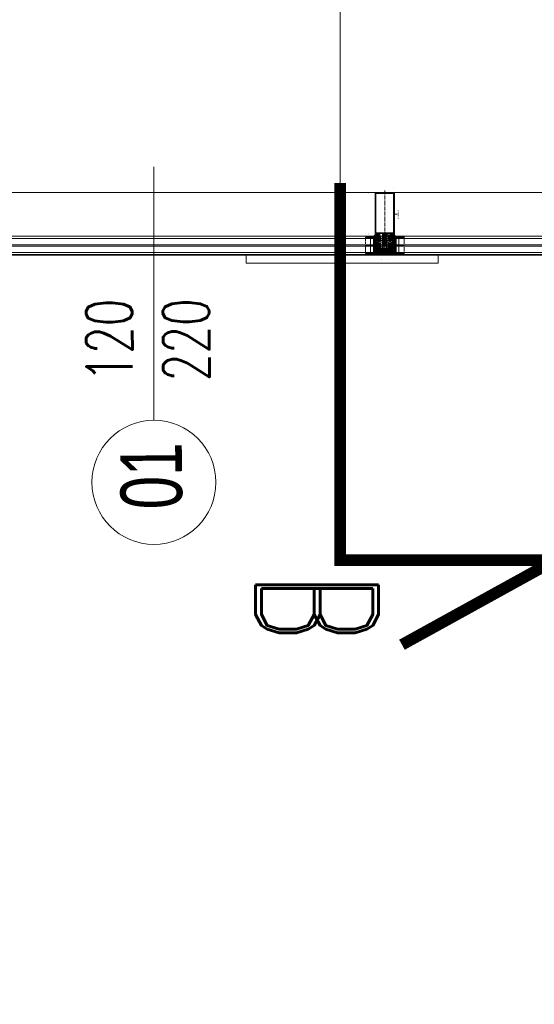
# Model space of a CAD drawing. Header units: inches. Extents: x 0 to 111471, y -105323 to 11070.
# Tile 178 of 256: x 44636 to 44770, y -28066 to -27809. Entities that reach past the tile are written whole.
import ezdxf
from ezdxf.enums import TextEntityAlignment as Align

# ---------------------------------------------------------------- set-up
doc = ezdxf.new("R2010")
doc.units = ezdxf.units.IN
doc.header["$MEASUREMENT"] = 0
for name, pattern in [('DIVIDE', [5.3, 2, -1, 0.15, -1, 0.15, -1]), ('gen3', [6.25, 4.75, -1.5]), ('GEN7', [13.75, 9.75, -1.5, 1, -1.5])]:
    doc.linetypes.add(name, pattern=pattern)
for name, color, linetype, lineweight in [('888 drzwi i okna', 4, 'Continuous', 0), ('888 opisy', 3, 'Continuous', 0), ('888 projektowane elementy', 6, 'Continuous', 13), ('888 sciany istniejące', 2, 'Continuous', 35), ('888 widok', 8, 'Continuous', 0), ('888 wymiary', 1, 'Continuous', 0), ('888 zieleń', 3, 'Continuous', 9), ('MB-inne', 8, 'Continuous', 9), ('MB-kreskowanie', 8, 'Continuous', 5), ('MB-opisy', 120, 'Continuous', 9), ('MB-osie', 4, 'GEN7', 5), ('MB-profile', 7, 'Continuous', 9), ('MB-szyby', 4, 'Continuous', 9), ('MB-urwania', 1, 'DIVIDE', 5), ('MB-uszczelki_tworzywa', 8, 'Continuous', 9), ('MB-wymiary', 145, 'Continuous', 9), ('Wymiary', 85, 'Continuous', 18)]:
    doc.layers.add(name, color=color, linetype=linetype, lineweight=lineweight)
doc.styles.add('ARIALCE', font='arial.ttf', dxfattribs={"width": 0.8})
doc.styles.get("Standard").update_dxf_attribs({"font": 'arial.ttf'})
doc.styles.add('TS 100_opisy', font='romans.shx', dxfattribs={"width": 0.7, "height": 16})
doc.styles.add('TS 100_opisy bold', font='romand.shx', dxfattribs={"width": 0.7, "height": 16})
doc.styles.add('TS 100_wymiary', font='romans.shx', dxfattribs={"width": 0.7, "height": 16})
doc.dimstyles.new('Dim Style 100', dxfattribs={"dimtxt": 16, "dimasz": 12, "dimexe": 12, "dimexo": 2, "dimgap": 10, "dimtad": 1, "dimdec": 0, "dimzin": 9, "dimtxsty": 'TS 100_wymiary', "dimblk": 'ARCHTICK', "dimcen": 2.5, "dimdle": 12, "dimclrd": 256, "dimclrt": 2, "dimadec": 0, "dimazin": 2, "dimtfac": 1, "dimtdec": 0, "dimtix": 1, "dimtmove": 2, "dimatfit": 3, "dimfxl": 0, "dimlwd": -1, "dimarcsym": 0})
doc.dimstyles.new('MB_KDA_2.5', dxfattribs={"dimtxt": 2.5, "dimasz": 2.5, "dimexe": 1, "dimexo": 1, "dimgap": 1, "dimtad": 1, "dimdec": 1, "dimdsep": 46, "dimtxsty": 'Standard', "dimcen": 0, "dimclrd": 256, "dimclre": 256, "dimclrt": 2, "dimadec": 0, "dimazin": 2, "dimtp": 0.1, "dimtm": 0.1, "dimtfac": 0.71, "dimtdec": 1, "dimtmove": 0, "dimatfit": 3, "dimfxl": 0, "dimtzin": 0, "dimlwd": -1, "dimlwe": -1, "dimarcsym": 0})
pattern_1 = [(315, (-204.003, -193.6241), (1.3470384, -3e-16), [0.9525, -0.9525])]
pattern_2 = [(0.033944, (-4153.1781, -852.2568), (0.23784281, 0.47639099), [0, -0.47625])]
pattern_3 = [(45, (-204.003, 93.6241), (1.3470384, -2e-16), [0.9525, -0.9525])]

# ---------------------------------------------------------------- blocks, each defined once
blk = doc.blocks.new('K430492X')
at = {"layer": 'MB-kreskowanie'}
h = blk.add_hatch(color=0, dxfattribs=at)
h.paths.add_polyline_path([(-109.2, 25), (-109.5, 24.7), (-109.5, 22.5), (-109, 22), (-108.5, 22), (-108.5, 23.5), (-106.5, 23.5), (-106.5, 19.7), (-106.3, 19.5), (-106.5, 19.2), (-106.5, 15.5), (-108.5, 15.5), (-108.5, 17), (-109, 17), (-109.5, 16.5), (-109.5, 13), (-108.5, 13), (-108.5, 14), (-106.5, 14), (-106.5, 6.5), (-107, 6), (-124.2, 6), (-124.5, 5.7), (-124.5, 4), (-124, 3.5), (-123, 3.5), (-123, 4.5), (-121, 4.5), (-120.5, 4), (-120.5, 2.7), (-118.9, 0), (-120.5, -2.8), (-120.5, -4), (-121, -4.5), (-123, -4.5), (-123, -3.5), (-124, -3.5), (-124.5, -4), (-124.5, -5.7), (-124.2, -6), (-107, -6), (-106.5, -6.5), (-106.5, -14), (-108.5, -14), (-108.5, -13), (-109.5, -13), (-109.5, -16.5), (-109, -17), (-108.5, -17), (-108.5, -15.5), (-106.5, -15.5), (-106.5, -19.2), (-106.3, -19.5), (-106.5, -19.7), (-106.5, -23.5), (-108.5, -23.5), (-108.5, -22), (-109, -22), (-109.5, -22.5), (-109.5, -24.7), (-109.2, -25), (-0.5, -25, 0.413925), (0, -24.5), (0, 24.5, 0.413925), (-0.5, 25)])
h.paths.add_polyline_path([(-3, 22.9), (-2.5, 22.4), (-2.5, -22.4), (-3, -22.9), (-104, -22.9), (-104.5, -22.4), (-104.5, 22.4), (-104, 22.9)], flags=16)
h.paths.add_polyline_path([(-106.4, 3.6), (-105.5, 0), (-106.4, -3.6), (-106.9, -4), (-116.9, -4), (-117.3, -3.2), (-115.9, -0.8), (-115.9, 0.8), (-117.3, 3.2), (-116.9, 4), (-106.9, 4)], flags=16)
at = {"layer": 'MB-profile'}
blk.add_lwpolyline([(-0.5, -25), (-109.2, -25), (-109.5, -24.7), (-109.5, -22.5), (-109, -22), (-108.5, -22), (-108.5, -23.5), (-106.5, -23.5), (-106.5, -19.7), (-106.3, -19.5), (-106.5, -19.2), (-106.5, -15.5), (-108.5, -15.5), (-108.5, -17), (-109, -17), (-109.5, -16.5), (-109.5, -13), (-108.5, -13), (-108.5, -14), (-106.5, -14), (-106.5, -6.5), (-107, -6), (-124.2, -6), (-124.5, -5.7), (-124.5, -4), (-124, -3.5), (-123, -3.5), (-123, -4.5), (-121, -4.5), (-120.5, -4), (-120.5, -2.8), (-118.9, 0), (-120.5, 2.7), (-120.5, 4), (-121, 4.5), (-123, 4.5), (-123, 3.5), (-124, 3.5), (-124.5, 4), (-124.5, 5.7), (-124.2, 6), (-107, 6), (-106.5, 6.5), (-106.5, 14), (-108.5, 14), (-108.5, 13), (-109.5, 13), (-109.5, 16.5), (-109, 17), (-108.5, 17), (-108.5, 15.5), (-106.5, 15.5), (-106.5, 19.2), (-106.3, 19.5), (-106.5, 19.7), (-106.5, 23.5), (-108.5, 23.5), (-108.5, 22), (-109, 22), (-109.5, 22.5), (-109.5, 24.7), (-109.2, 25), (-0.5, 25, -0.414502), (0, 24.5), (0, -24.5, -0.414502)], format="xyb", close=True, dxfattribs=at)
for points in [[(-106.4, -3.6), (-106.9, -4), (-116.9, -4), (-117.3, -3.2), (-115.9, -0.8), (-115.9, 0.8), (-117.3, 3.2), (-116.9, 4), (-106.9, 4), (-106.4, 3.6), (-105.5, 0)], [(-3, -22.9), (-104, -22.9), (-104.5, -22.4), (-104.5, 22.4), (-104, 22.9), (-3, 22.9), (-2.5, 22.4), (-2.5, -22.4)]]:
    blk.add_lwpolyline(points, close=True, dxfattribs=at)
blk = doc.blocks.new('*D597')
at = {"layer": 'Defpoints', "color": 0, "ltscale": 0.01}
for p in [(52, -74.7), (161.5, -74.5), (52, -92)]:
    blk.add_point(p, dxfattribs=at)
at = {"layer": 'MB-wymiary'}
for p, q in [((52, -75.7), (52, -93)), ((161.5, -75.5), (161.5, -93)), ((159, -92), (54.5, -92))]:
    blk.add_line(p, q, dxfattribs=at)
at = {"layer": 'MB-wymiary', "ltscale": 0.01}
for points in [[(54.5, -91.6), (54.5, -92.4), (52, -92)], [(159, -92.4), (159, -91.6), (161.5, -92)]]:
    blk.add_solid(points, dxfattribs=at)
at = {"layer": 'MB-wymiary', "color": 2, "ltscale": 0.01, "insert": (106.8, -89.7), "char_height": 2.5, "attachment_point": 5}
blk.add_mtext('110', dxfattribs=at)
blk = doc.blocks.new('*D598')
at = {"layer": 'Defpoints', "color": 0, "ltscale": 0.01}
for p in [(147.1, -25), (173.9, -25), (147.1, -75)]:
    blk.add_point(p, dxfattribs=at)
at = {"layer": 'MB-wymiary'}
for p, q in [((148.1, -25), (174.9, -25)), ((173.9, -72.5), (173.9, -27.5)), ((148.1, -75), (174.9, -75))]:
    blk.add_line(p, q, dxfattribs=at)
at = {"layer": 'MB-wymiary', "ltscale": 0.01}
for points in [[(174.3, -27.5), (173.5, -27.5), (173.9, -25)], [(173.5, -72.5), (174.3, -72.5), (173.9, -75)]]:
    blk.add_solid(points, dxfattribs=at)
at = {"layer": 'MB-wymiary', "color": 2, "ltscale": 0.01, "insert": (171.7, -50), "char_height": 2.5, "attachment_point": 5, "rotation": 90}
blk.add_mtext('50', dxfattribs=at)
blk = doc.blocks.new('120900')
at = {"layer": 'MB-kreskowanie'}
h = blk.add_hatch(dxfattribs=at)
h.set_pattern_fill('DOTS', color=256, scale=0.3, angle=90.0339, style=0)
h.set_pattern_definition([(90.033944, (778.75693, -4206.1781), (-0.47639099, 0.23784281), [0, -0.47625])])
h.paths.add_polyline_path([(-6.2, 1.7, -0.244698), (-6, 1.8), (-5.6, 1.8, -0.117863), (-5.4, 1.8, 0.255673), (-2.6, 1.8, -0.117863), (-2.4, 1.8), (-2, 1.8, -0.244698), (-1.8, 1.7), (-1, 0.6, -0.520567), (-1.1, 0.3), (-1.5, 0.2), (-1.5, -1), (-2.5, -1), (-2.5, 0.7, 0.496188), (-2.8, 0.9, -0.136548), (-5.2, 0.9, 0.502247), (-5.5, 0.7), (-5.5, -1), (-6.5, -1), (-6.5, 0.2), (-6.9, 0.3, -0.520567), (-7, 0.6)])
h.paths.add_polyline_path([(-9.5, -1.3, -0.414214), (-9.2, -1), (-7.3, -1, -0.267949), (-7.1, -1.2, 0.767327), (-6.5, -1), (-5.5, -1), (-5.5, -1.3, 0.414214), (-5.3, -1.5), (-2.7, -1.5, 0.414214), (-2.5, -1.3), (-2.5, -1), (-1.5, -1, 0.767327), (-0.9, -1.2, -0.267949), (-0.7, -1), (1.2, -1, -0.414214), (1.5, -1.3, 0.218991), (4.8, -4.2, -0.885567), (4.5, -5, -0.160479), (1, -3.3, 0.21435), (0.2, -3), (-1.4, -3, 0.674934), (-1.6, -3.5, 0.163474), (0.2, -4.4, -1), (0.2, -5, -0.19206), (-3.5, -3.2, 0.293178), (-4, -3, 0.293178), (-4.5, -3.2, -0.19206), (-8.2, -5, -1), (-8.2, -4.4, 0.163474), (-6.4, -3.5, 0.674934), (-6.6, -3), (-8.2, -3, 0.214349), (-9, -3.3, -0.160479), (-12.5, -5, -0.885567), (-12.8, -4.2, 0.226961)])
at = {"layer": 'MB-uszczelki_tworzywa'}
for points in [[(1.5, -1.3, 0.218991), (4.8, -4.2, -0.885567), (4.5, -5, -0.160479), (1, -3.3, 0.21435), (0.2, -3), (-1.4, -3, 0.677436), (-1.6, -3.5, 0.163474), (0.2, -4.4, -1), (0.2, -5, -0.19206), (-3.5, -3.2, 0.293178), (-4, -3, 0.293178), (-4.5, -3.2, -0.19206), (-8.2, -5, -1), (-8.2, -4.4, 0.163474), (-6.4, -3.5, 0.677436), (-6.6, -3), (-8.2, -3, 0.21435), (-9, -3.3, -0.160479), (-12.5, -5, -0.885567), (-12.8, -4.2, 0.226961), (-9.5, -1.3, -0.414214), (-9.2, -1), (-7.3, -1, -0.267949), (-7.1, -1.2, 0.767327), (-6.5, -1), (-6.5, 0.2), (-6.9, 0.3, -0.520567), (-7, 0.6), (-6.2, 1.7, -0.244698), (-6, 1.8), (-5.6, 1.8, -0.117863), (-5.4, 1.8, 0.255673), (-2.6, 1.8, -0.117863), (-2.4, 1.8), (-2, 1.8, -0.244698), (-1.8, 1.7), (-1, 0.6, -0.520567), (-1.1, 0.3), (-1.5, 0.2), (-1.5, -1, 0.767327), (-0.9, -1.2, -0.267949), (-0.7, -1), (1.2, -1, -0.414214)], [(-2.5, -1.3), (-2.5, 0.7, 0.490314), (-2.7, 0.9, -0.137178), (-5.2, 0.9, 0.490314), (-5.5, 0.7), (-5.5, -1.3, 0.414214), (-5.3, -1.5), (-2.7, -1.5, 0.414214)]]:
    blk.add_lwpolyline(points, format="xyb", close=True, dxfattribs=at)
blk = doc.blocks.new('*D599')
at = {"layer": 'Defpoints', "color": 0, "ltscale": 0.01}
for p in [(2.1, -40), (-13.3, -60), (2, -60)]:
    blk.add_point(p, dxfattribs=at)
at = {"layer": 'MB-wymiary'}
for p, q in [((1.1, -40), (-14.3, -40)), ((-13.3, -42.5), (-13.3, -57.5)), ((1, -60), (-14.3, -60))]:
    blk.add_line(p, q, dxfattribs=at)
at = {"layer": 'MB-wymiary', "ltscale": 0.01}
for points in [[(-12.9, -42.5), (-13.8, -42.5), (-13.3, -40)], [(-13.8, -57.5), (-12.9, -57.5), (-13.3, -60)]]:
    blk.add_solid(points, dxfattribs=at)
at = {"layer": 'MB-wymiary', "color": 2, "ltscale": 0.01, "insert": (-15.6, -50), "char_height": 2.5, "attachment_point": 5, "rotation": 90}
blk.add_mtext('20', dxfattribs=at)
blk = doc.blocks.new('_ArchTick')
at = {"layer": 'Wymiary', "color": 0, "const_width": 0.15}
blk.add_lwpolyline([(-0.5, -0.5), (0.5, 0.5)], dxfattribs=at)
blk = doc.blocks.new('*D704')
at = {"layer": '888 wymiary', "color": 0, "lineweight": -2, "ltscale": 0.01}
for p, q in [((44610.71, -28131.52), (44610.71, -28163.52)), ((44730.71, -28131.52), (44730.71, -28163.52))]:
    blk.add_line(p, q, dxfattribs=at)
at = {"layer": '888 wymiary', "ltscale": 0.01}
blk.add_line((44598.71, -28151.52), (44742.71, -28151.52), dxfattribs=at)
at = {"layer": 'Defpoints', "color": 0}
for p in [(44610.71, -27864.86), (44730.71, -27864.86), (44730.71, -28151.52)]:
    blk.add_point(p, dxfattribs=at)
at = {"layer": '888 wymiary', "linetype": 'ByBlock', "xscale": 12, "yscale": 12, "zscale": 12, "rotation": 180}
blk.add_blockref('_ArchTick', (44610.71, -28151.52), dxfattribs=at)
at = {"layer": '888 wymiary', "linetype": 'ByBlock', "xscale": 12, "yscale": 12, "zscale": 12}
blk.add_blockref('_ArchTick', (44730.71, -28151.52), dxfattribs=at)
at = {"layer": '888 wymiary', "color": 2, "ltscale": 0.01, "insert": (44670.71, -28133.52), "char_height": 16, "attachment_point": 5, "style": 'TS 100_wymiary'}
blk.add_mtext('120', dxfattribs=at)
blk = doc.blocks.new('*D705')
at = {"layer": '888 wymiary', "color": 0, "lineweight": -2, "ltscale": 0.01}
for p, q in [((44730.71, -28131.52), (44730.71, -28163.52)), ((44850.71, -28131.52), (44850.71, -28163.52))]:
    blk.add_line(p, q, dxfattribs=at)
at = {"layer": '888 wymiary', "ltscale": 0.01}
blk.add_line((44718.71, -28151.52), (44862.71, -28151.52), dxfattribs=at)
at = {"layer": 'Defpoints', "color": 0}
for p in [(44730.71, -27864.86), (44850.71, -27864.86), (44850.71, -28151.52)]:
    blk.add_point(p, dxfattribs=at)
at = {"layer": '888 wymiary', "linetype": 'ByBlock', "xscale": 12, "yscale": 12, "zscale": 12, "rotation": 180}
blk.add_blockref('_ArchTick', (44730.71, -28151.52), dxfattribs=at)
at = {"layer": '888 wymiary', "linetype": 'ByBlock', "xscale": 12, "yscale": 12, "zscale": 12}
blk.add_blockref('_ArchTick', (44850.71, -28151.52), dxfattribs=at)
at = {"layer": '888 wymiary', "color": 2, "ltscale": 0.01, "insert": (44790.71, -28133.52), "char_height": 16, "attachment_point": 5, "style": 'TS 100_wymiary'}
blk.add_mtext('120', dxfattribs=at)
blk = doc.blocks.new('*D708')
at = {"layer": '888 wymiary', "color": 0, "lineweight": -2, "ltscale": 0.01}
for p, q in [((43418.64, -28259.85), (43418.64, -28291.85)), ((45099.62, -28259.85), (45099.62, -28291.85))]:
    blk.add_line(p, q, dxfattribs=at)
at = {"layer": '888 wymiary', "ltscale": 0.01}
blk.add_line((43406.64, -28279.85), (45111.62, -28279.85), dxfattribs=at)
at = {"layer": 'Defpoints', "color": 0}
for p in [(43418.64, -27872.28), (45099.62, -27871.92), (45099.62, -28279.85)]:
    blk.add_point(p, dxfattribs=at)
at = {"layer": '888 wymiary', "linetype": 'ByBlock', "xscale": 12, "yscale": 12, "zscale": 12, "rotation": 180}
blk.add_blockref('_ArchTick', (43418.64, -28279.85), dxfattribs=at)
at = {"layer": '888 wymiary', "linetype": 'ByBlock', "xscale": 12, "yscale": 12, "zscale": 12}
blk.add_blockref('_ArchTick', (45099.62, -28279.85), dxfattribs=at)
at = {"layer": '888 wymiary', "color": 2, "ltscale": 0.01, "insert": (44259.13, -28261.85), "char_height": 16, "attachment_point": 5, "style": 'TS 100_wymiary'}
blk.add_mtext('1681', dxfattribs=at)
blk = doc.blocks.new('*D807')
at = {"layer": '888 wymiary', "color": 0, "lineweight": -2, "ltscale": 0.01}
for p, q in [((44744.62, -28220.23), (44744.62, -28252.23)), ((44784.62, -28220.23), (44784.62, -28252.23))]:
    blk.add_line(p, q, dxfattribs=at)
at = {"layer": '888 wymiary', "ltscale": 0.01}
blk.add_line((44796.62, -28240.23), (44732.62, -28240.23), dxfattribs=at)
at = {"layer": 'Defpoints', "color": 0}
for p in [(44784.62, -27870.57), (44744.62, -27871.92), (44744.62, -28240.23)]:
    blk.add_point(p, dxfattribs=at)
at = {"layer": '888 wymiary', "linetype": 'ByBlock', "xscale": 12, "yscale": 12, "zscale": 12, "rotation": 180}
blk.add_blockref('_ArchTick', (44744.62, -28240.23), dxfattribs=at)
at = {"layer": '888 wymiary', "linetype": 'ByBlock', "xscale": 12, "yscale": 12, "zscale": 12}
blk.add_blockref('_ArchTick', (44784.62, -28240.23), dxfattribs=at)
at = {"layer": '888 wymiary', "color": 2, "ltscale": 0.01, "insert": (44764.62, -28222.23), "char_height": 16, "attachment_point": 5, "style": 'TS 100_wymiary'}
blk.add_mtext('40', dxfattribs=at)
blk = doc.blocks.new('*D808')
at = {"layer": '888 wymiary', "color": 0, "lineweight": -2, "ltscale": 0.01}
for p, q in [((44694.62, -28220.23), (44694.62, -28252.23)), ((44744.62, -28220.23), (44744.62, -28252.23))]:
    blk.add_line(p, q, dxfattribs=at)
at = {"layer": '888 wymiary', "ltscale": 0.01}
blk.add_line((44756.62, -28240.23), (44682.62, -28240.23), dxfattribs=at)
at = {"layer": 'Defpoints', "color": 0}
for p in [(44694.62, -27871.92), (44744.62, -27871.92), (44694.62, -28240.23)]:
    blk.add_point(p, dxfattribs=at)
at = {"layer": '888 wymiary', "linetype": 'ByBlock', "xscale": 12, "yscale": 12, "zscale": 12, "rotation": 180}
blk.add_blockref('_ArchTick', (44694.62, -28240.23), dxfattribs=at)
at = {"layer": '888 wymiary', "linetype": 'ByBlock', "xscale": 12, "yscale": 12, "zscale": 12}
blk.add_blockref('_ArchTick', (44744.62, -28240.23), dxfattribs=at)
at = {"layer": '888 wymiary', "color": 2, "ltscale": 0.01, "insert": (44719.62, -28222.23), "char_height": 16, "attachment_point": 5, "style": 'TS 100_wymiary'}
blk.add_mtext('50', dxfattribs=at)
blk = doc.blocks.new('*D809')
at = {"layer": '888 wymiary', "color": 0, "lineweight": -2, "ltscale": 0.01}
for p, q in [((44614.62, -28220.23), (44614.62, -28252.23)), ((44694.62, -28220.23), (44694.62, -28252.23))]:
    blk.add_line(p, q, dxfattribs=at)
at = {"layer": '888 wymiary', "ltscale": 0.01}
blk.add_line((44706.62, -28240.23), (44602.62, -28240.23), dxfattribs=at)
at = {"layer": 'Defpoints', "color": 0}
for p in [(44614.62, -27871.92), (44694.62, -27871.92), (44614.62, -28240.23)]:
    blk.add_point(p, dxfattribs=at)
at = {"layer": '888 wymiary', "linetype": 'ByBlock', "xscale": 12, "yscale": 12, "zscale": 12, "rotation": 180}
blk.add_blockref('_ArchTick', (44614.62, -28240.23), dxfattribs=at)
at = {"layer": '888 wymiary', "linetype": 'ByBlock', "xscale": 12, "yscale": 12, "zscale": 12}
blk.add_blockref('_ArchTick', (44694.62, -28240.23), dxfattribs=at)
at = {"layer": '888 wymiary', "color": 2, "ltscale": 0.01, "insert": (44654.62, -28222.23), "char_height": 16, "attachment_point": 5, "style": 'TS 100_wymiary'}
blk.add_mtext('80', dxfattribs=at)
blk = doc.blocks.new('G$C0AADE25E')
at = {"layer": 'MB-kreskowanie'}
h = blk.add_hatch(dxfattribs=at)
h.set_pattern_fill('DASH', color=256, scale=0.3, angle=315, style=0)
h.set_pattern_definition([(135, (-89.4117, -467.5632), (-3e-17, 1.3470384), [0.9525, -0.9525])])
h.paths.add_polyline_path([(22, -20.8), (6, -20.8), (6, -40), (22, -40)])
h = blk.add_hatch(dxfattribs=at)
h.set_pattern_fill('DASH', color=256, scale=0.3, angle=315, style=0)
h.set_pattern_definition(pattern_1)
h.paths.add_polyline_path([(26, -20.8), (26, -26.8), (42, -26.8), (42, -20.8)])
h = blk.add_hatch(dxfattribs=at)
h.set_pattern_fill('DOTS', color=256, scale=0.3, angle=0.0339, style=0)
h.set_pattern_definition(pattern_2)
h.paths.add_polyline_path([(54.7, -32.7, 0.244698), (54.8, -32.5), (54.8, -32.1, 0.117863), (54.8, -31.9, -0.255673), (54.8, -29.1, 0.117863), (54.8, -28.9), (54.8, -28.5, 0.244698), (54.7, -28.3), (53.6, -27.5, 0.520567), (53.3, -27.6), (53.2, -28), (52, -28), (52, -29), (53.7, -29, -0.496188), (53.9, -29.3, 0.136548), (53.9, -31.7, -0.502247), (53.7, -32), (52, -32), (52, -33), (53.2, -33), (53.3, -33.4, 0.520567), (53.6, -33.5)])
h.paths.add_polyline_path([(51.7, -36, 0.414214), (52, -35.7), (52, -33.8, 0.267949), (51.8, -33.6, -0.767327), (52, -33), (52, -32), (51.7, -32, -0.414214), (51.5, -31.8), (51.5, -29.2, -0.414214), (51.7, -29), (52, -29), (52, -28, -0.767327), (51.8, -27.4, 0.267949), (52, -27.2), (52, -25.3, 0.414214), (51.7, -25, -0.218991), (48.8, -21.7, 0.885567), (48, -22, 0.160479), (49.7, -25.5, -0.21435), (50, -26.3), (50, -27.9, -0.674934), (49.5, -28.1, -0.163474), (48.6, -26.3, 1), (48, -26.3, 0.19206), (49.8, -30, -0.293178), (50, -30.5, -0.293178), (49.8, -31, 0.19206), (48, -34.7, 1), (48.6, -34.7, -0.163474), (49.5, -32.9, -0.674934), (50, -33.1), (50, -34.7, -0.214349), (49.7, -35.5, 0.160479), (48, -39, 0.885567), (48.8, -39.3, -0.226961)])
h = blk.add_hatch(dxfattribs=at)
h.set_pattern_fill('HEX', color=256, scale=0.2, angle=135, style=0)
h.set_pattern_definition([(135, (-103.4117, 367.5632), (-0.7777128, -0.7777128), [0.635, -1.27]), (255, (-103.4117, 367.5632), (1.0623755, -0.2846626), [0.635, -1.27]), (195, (-103.8607, 368.0122), (0.2846626, -1.0623755), [0.635, -1.27])])
h.paths.add_polyline_path([(7, -60), (17, -60), (17, -40), (7, -40)])
h = blk.add_hatch(dxfattribs=at)
h.set_pattern_fill('_U', color=256, angle=315, style=0, double=1, pattern_type=0)
h.set_pattern_definition([(315, (-2146.2895, 2427.8375), (0.70710678, 0.70710678), []), (45, (-2146.2895, 2427.8375), (-0.70710678, 0.70710678), [])])
h.paths.add_polyline_path([(23.5, -52.6), (23.2, -52.3), (23.2, -47.7), (23.5, -47.4), (25, -47.4), (28.4, -47.4), (28.4, -46.8), (28.2, -46.4), (27.4, -45.9), (26.9, -46.7), (25, -46.7), (23.5, -46.7), (23.2, -46.1), (23.2, -45.7), (23.4, -45.4), (25, -45), (25, -44), (17, -44), (17, -46), (17.5, -46.5), (18.4, -46.5), (18.4, -45.5), (21.3, -45.5), (22.2, -46.5), (22.2, -49.1), (22.7, -50), (22.2, -50.9), (22.2, -53.5), (21.3, -54.5), (18.4, -54.5), (18.4, -53.5), (17.5, -53.5), (17, -54), (17, -56), (25, -56), (25, -55), (23.4, -54.6), (23.2, -54.3), (23.2, -53.8), (23.5, -53.3), (25, -53.3), (26.9, -53.3), (27.4, -54), (28.2, -53.6), (28.4, -53.2), (28.4, -52.5), (25, -52.6)])
h = blk.add_hatch(dxfattribs=at)
h.set_pattern_fill('_U', color=256, angle=315, style=0, double=1, pattern_type=0)
h.set_pattern_definition([(315, (-2134.2895, 2427.8375), (0.70710678, 0.70710678), []), (45, (-2134.2895, 2427.8375), (-0.70710678, 0.70710678), [])])
h.paths.add_polyline_path([(35.5, -52.6), (35.2, -52.3), (35.2, -47.7), (35.5, -47.4), (37, -47.4), (40.4, -47.4), (40.4, -46.8), (40.2, -46.4), (39.4, -45.9), (38.9, -46.7), (37, -46.7), (35.5, -46.7), (35.2, -46.1), (35.2, -45.7), (35.4, -45.4), (37, -45), (37, -44), (25, -44), (25, -46), (25.5, -46.5), (26.4, -46.5), (26.4, -45.5), (33.3, -45.5), (34.2, -46.5), (34.2, -49.1), (34.7, -50), (34.2, -50.9), (34.2, -53.5), (33.3, -54.5), (26.4, -54.5), (26.4, -53.5), (25.5, -53.5), (25, -54), (25, -56), (37, -56), (37, -55), (35.4, -54.6), (35.2, -54.3), (35.2, -53.8), (35.5, -53.3), (37, -53.3), (38.9, -53.3), (39.4, -54), (40.2, -53.6), (40.4, -53.2), (40.4, -52.5), (37, -52.6)])
h = blk.add_hatch(dxfattribs=at)
h.set_pattern_fill('DASH', color=256, scale=0.3, angle=315, style=0)
h.set_pattern_definition(pattern_1)
h.paths.add_polyline_path([(38.2, -40), (40, -40), (42, -40), (42, -26.8), (36.2, -26.8, -0.414214), (38.2, -28.8)])
h.paths.add_polyline_path([(26, -40), (29.8, -40), (29.8, -28.8, -0.414214), (31.8, -26.8), (26, -26.8)])
h = blk.add_hatch(dxfattribs=at)
h.set_pattern_fill('DASH', color=256, scale=0.3, angle=225, style=0)
h.set_pattern_definition([(225, (-89.4117, 367.5632), (-6e-16, -1.3470384), [0.9525, -0.9525])])
h.paths.add_polyline_path([(6, -60), (6, -79.2), (22, -79.2), (22, -60)])
h = blk.add_hatch(dxfattribs=at)
h.set_pattern_fill('DASH', color=256, scale=0.3, angle=225, style=0)
h.set_pattern_definition(pattern_3)
h.paths.add_polyline_path([(38.2, -71.2, -0.414214), (36.2, -73.2), (42, -73.2), (42, -60), (40, -60), (38.2, -60)])
h.paths.add_polyline_path([(26, -73.2), (31.8, -73.2, -0.414214), (29.8, -71.2), (29.8, -60), (26, -60)])
h = blk.add_hatch(dxfattribs=at)
h.set_pattern_fill('DASH', color=256, scale=0.3, angle=225, style=0)
h.set_pattern_definition(pattern_3)
h.paths.add_polyline_path([(42, -79.2), (42, -73.2), (26, -73.2), (26, -79.2)])
h = blk.add_hatch(dxfattribs=at)
h.set_pattern_fill('DOTS', color=256, scale=0.3, angle=0.0339, style=0)
h.set_pattern_definition(pattern_2)
h.paths.add_polyline_path([(54.7, -67.3, -0.244698), (54.8, -67.5), (54.8, -67.9, -0.117863), (54.8, -68.1, 0.255673), (54.8, -70.9, -0.117863), (54.8, -71.1), (54.8, -71.5, -0.244698), (54.7, -71.7), (53.6, -72.5, -0.520567), (53.3, -72.4), (53.2, -72), (52, -72), (52, -71), (53.7, -71, 0.496188), (53.9, -70.7, -0.136548), (53.9, -68.3, 0.502247), (53.7, -68), (52, -68), (52, -67), (53.2, -67), (53.3, -66.6, -0.520567), (53.6, -66.5)])
h.paths.add_polyline_path([(51.7, -64, -0.414214), (52, -64.3), (52, -66.2, -0.267949), (51.8, -66.4, 0.767327), (52, -67), (52, -68), (51.7, -68, 0.414214), (51.5, -68.2), (51.5, -70.8, 0.414214), (51.7, -71), (52, -71), (52, -72, 0.767327), (51.8, -72.6, -0.267949), (52, -72.8), (52, -74.7, -0.414214), (51.7, -75, 0.218991), (48.8, -78.3, -0.885567), (48, -78, -0.160479), (49.7, -74.5, 0.21435), (50, -73.7), (50, -72.1, 0.674934), (49.5, -71.9, 0.163474), (48.6, -73.7, -1), (48, -73.7, -0.19206), (49.8, -70, 0.293178), (50, -69.5, 0.293178), (49.8, -69, -0.19206), (48, -65.3, -1), (48.6, -65.3, 0.163474), (49.5, -67.1, 0.674934), (50, -66.9), (50, -65.3, 0.214349), (49.7, -64.5, -0.160479), (48, -61, -0.885567), (48.8, -60.7, 0.226961)])
at = {"layer": 'MB-inne'}
for p, q in [((30.5, -45.7), (30.5, -54.3)), ((31, -45.7), (31, -54.3)), ((33.3, -47.7), (31.4, -45.8)), ((33.2, -47.6), (33.2, -52.4)), ((33.3, -52.3), (31.4, -54.2))]:
    blk.add_line(p, q, dxfattribs=at)
at = {"layer": 'MB-inne', "linetype": 'Continuous'}
for p, q in [((35.5, -48.1), (37.5, -48.1)), ((37.5, -48.1), (38, -47.6)), ((37.5, -48.1), (41.5, -48.1)), ((37.5, -51.9), (37.5, -48.1)), ((38, -52.4), (38, -47.6)), ((38, -47.6), (41.2, -47.6)), ((44.7, -47.6), (48.6, -47.6)), ((45, -48.1), (49.1, -48.1)), ((48.6, -52.4), (48.6, -47.6)), ((49.1, -48.1), (48.6, -47.6)), ((49.1, -48.1), (54.5, -48.1)), ((49.1, -51.9), (49.1, -48.1)), ((49.1, -48.8), (54.1, -50.3)), ((55.5, -49.8), (54.5, -48.1)), ((55.5, -50.2), (54.5, -51.9)), ((55.5, -50.2), (54.9, -50.5)), ((55.5, -49.8), (55.5, -50.2)), ((35.5, -51.9), (37.5, -51.9)), ((37.5, -51.9), (38, -52.4)), ((37.5, -51.9), (41.5, -51.9)), ((38, -52.4), (41.2, -52.4)), ((44.7, -52.4), (48.6, -52.4)), ((45, -51.9), (49.1, -51.9)), ((49.1, -51.9), (48.6, -52.4)), ((49.1, -51.9), (54.5, -51.9))]:
    blk.add_line(p, q, dxfattribs=at)
at = {"layer": 'MB-inne', "linetype": 'gen3'}
for p in [(49.1, -48.3), (55.5, -50.2)]:
    blk.add_line(p, (54.3, -48.3), dxfattribs=at)
at = {"layer": 'MB-inne'}
for points in [[(31, -45.7), (31, -49.5, 0.198912)], [(35.6, -52.6, -0.132252), (35.5, -52.3), (35.5, -47.7, -0.132253), (35.6, -47.4)]]:
    blk.add_lwpolyline(points, format="xyb", dxfattribs=at)
at = {"layer": 'MB-inne', "linetype": 'Continuous', "extrusion": (-1.83691e-16, -2.22045e-16, -1)}
blk.add_arc((-54.7, -49), 1.46, 260, 294.7886, dxfattribs=at)
at = {"layer": 'MB-inne', "linetype": 'Continuous'}
blk.add_arc((56.2, -51.2), 1.83, 155.1869, 202.5202, dxfattribs=at)
at = {"layer": 'MB-kreskowanie'}
for p, q in [((1, 0), (1, -40)), ((2, 0), (2, -40)), ((3, 0), (3, -40)), ((4, 0), (4, -40)), ((5, 0), (5, -40)), ((23, 0), (23, -40)), ((24, 0), (24, -40)), ((25, 0), (25, -40)), ((43, 0), (43, -40)), ((44, 0), (44, -40)), ((45, 0), (45, -40)), ((46, 0), (46, -40)), ((47, 0), (47, -40)), ((1, -100), (1, -60)), ((2, -100), (2, -60)), ((3, -100), (3, -60)), ((4, -100), (4, -60)), ((5, -100), (5, -60)), ((23, -100), (23, -60)), ((24, -100), (24, -60)), ((25, -100), (25, -60)), ((43, -100), (43, -60)), ((44, -100), (44, -60)), ((45, -100), (45, -60)), ((46, -100), (46, -60)), ((47, -100), (47, -60))]:
    blk.add_line(p, q, dxfattribs=at)
for centre, start, end in [((-120.7, -50), 354.7949, 5.2051), ((-119.7, -50), 355.2692, 4.7308), ((-118.7, -50), 355.2692, 4.7308), ((-117.7, -50), 355.2692, 4.7308), ((-116.7, -50), 355.2692, 4.7308), ((-115.7, -50), 355.2692, 4.7308), ((-114.7, -50), 355.2692, 4.7308)]:
    blk.add_arc(centre, 121.2, start, end, dxfattribs=at)
at = {"layer": 'MB-osie'}
blk.add_line((166.3, -50), (17.8, -50), dxfattribs=at)
at = {"layer": 'MB-profile'}
for points in [[(106.2, -75), (52.3, -75), (52, -74.7), (52, -72.5), (52.5, -72), (53, -72), (53, -73.5), (55, -73.5), (55, -69.7), (55.3, -69.5), (55, -69.2), (55, -65.5), (53, -65.5), (53, -67), (52.5, -67), (52, -66.5), (52, -63), (53, -63), (53, -64), (55, -64), (55, -56.5), (54.5, -56), (37.3, -56), (37, -55.7), (37, -54), (37.5, -53.5), (38.5, -53.5), (38.5, -54.5), (40.5, -54.5), (41, -54), (41, -52.8), (42.6, -50), (41, -47.2), (41, -46), (40.5, -45.5), (38.5, -45.5), (38.5, -46.5), (37.5, -46.5), (37, -46), (37, -44.3), (37.3, -44), (54.5, -44), (55, -43.5), (55, -36), (53, -36), (53, -37), (52, -37), (52, -33.5), (52.5, -33), (53, -33), (53, -34.5), (55, -34.5), (55, -30.8), (55.3, -30.5), (55, -30.3), (55, -26.5), (53, -26.5), (53, -28), (52.5, -28), (52, -27.5), (52, -25.3), (52.3, -25), (106.2, -25)], [(106.2, -72.9), (57.5, -72.9), (57, -72.4), (57, -27.6), (57.5, -27.1), (106.2, -27.1)]]:
    blk.add_lwpolyline(points, dxfattribs=at)
for points in [[(30.5, -40), (30, -40, -0.414214), (29.8, -39.8), (29.8, -28.8, -0.414214), (31.8, -26.8), (36.2, -26.8, -0.414214), (38.2, -28.8), (38.2, -39.8, -0.414214), (38, -40), (37.5, -40, -0.414214), (37, -39.5), (37, -29, 0.414214), (36, -28), (34.4, -28, 0.198912), (34.2, -28.1), (34.1, -28.1, -0.414214), (33.9, -28.1), (33.8, -28.1, 0.198912), (33.6, -28), (32, -28, 0.414214), (31, -29), (31, -39.5, -0.414214)], [(35.5, -30, -0.414214), (37, -31.5), (37, -46.4), (37.1, -46.6), (37.4, -46.7), (37.5, -46.9), (37.5, -47), (37.3, -47.2), (36, -47.2), (35.5, -47.7), (35.5, -48.1), (35.5, -51.9), (35.5, -52.3), (36, -52.8), (37.3, -52.8), (37.5, -53), (37.5, -53.1), (37.4, -53.3), (37.1, -53.4), (37, -53.6), (37, -68.5, -0.414214), (35.5, -70), (33.5, -70, -1), (33.5, -67), (34, -67), (34.3, -66.7), (34.3, -62.2), (34.3, -61.8), (33.1, -56.8), (32.1, -56), (31.5, -56), (31, -55.5), (31, -50.5), (31.1, -50.3), (31.2, -50.2), (31.2, -49.8), (31.1, -49.7), (31, -49.5), (31, -44.5), (31.5, -44), (32.1, -44), (33.1, -43.2), (34.3, -38.2), (34.3, -37.8), (34.3, -33.3), (34, -33), (33.5, -33, -1), (33.5, -30)], [(30.5, -60), (30, -60, 0.414214), (29.8, -60.2), (29.8, -71.2, 0.414214), (31.8, -73.2), (36.2, -73.2, 0.414214), (38.2, -71.2), (38.2, -60.2, 0.414214), (38, -60), (37.5, -60, 0.414214), (37, -60.5), (37, -71, -0.414214), (36, -72), (34.4, -72, -0.198912), (34.2, -71.9), (34.1, -71.9, 0.414214), (33.9, -71.9), (33.8, -71.9, -0.198912), (33.6, -72), (32, -72, -0.414214), (31, -71), (31, -60.5, 0.414214)]]:
    blk.add_lwpolyline(points, format="xyb", close=True, dxfattribs=at)
blk.add_lwpolyline([(55.1, -53.6), (54.6, -54), (44.6, -54), (44.2, -53.2), (45.6, -50.8), (45.6, -49.2), (44.2, -46.8), (44.6, -46), (54.6, -46), (55.1, -46.4), (56, -50)], close=True, dxfattribs=at)
at = {"layer": 'MB-szyby'}
for p, q in [((0, 0), (0, -39)), ((6, -40), (6, 0)), ((22, 0), (22, -40)), ((26, -40), (26, 0)), ((42, -40), (42, 0)), ((48, 0), (48, -39)), ((26, -20.8), (26, -40)), ((0, -39), (1, -40)), ((1, -40), (6, -40)), ((22, -40), (26, -40)), ((26, -40), (30, -40)), ((38, -40), (40, -40)), ((42, -40), (40, -40)), ((47, -40), (42, -40)), ((48, -39), (47, -40)), ((0, -61), (1, -60)), ((0, -100), (0, -61)), ((1, -60), (6, -60)), ((6, -60), (6, -100)), ((22, -100), (22, -60)), ((22, -60), (26, -60)), ((26, -79.2), (26, -60)), ((26, -60), (30, -60)), ((26, -60), (26, -100)), ((38, -60), (40, -60)), ((42, -60), (40, -60)), ((47, -60), (42, -60)), ((42, -60), (42, -100)), ((48, -61), (47, -60)), ((48, -100), (48, -61))]:
    blk.add_line(p, q, dxfattribs=at)
at = {"layer": 'MB-urwania'}
for p, q in [((48, 0), (0, 0)), ((0, -100), (48, -100))]:
    blk.add_line(p, q, dxfattribs=at)
at = {"layer": 'MB-uszczelki_tworzywa'}
for p, q in [((42, -26.8), (26, -26.8)), ((42, -73.2), (26, -73.2))]:
    blk.add_line(p, q, dxfattribs=at)
for points in [[(6, -20.8), (6, -13.3), (22, -13.3), (22, -20.8)], [(22, -40), (22, -20.8), (6, -20.8), (6, -40)], [(26, -20.8), (26, -13.3), (42, -13.3), (42, -20.8)], [(7, -40), (7, -60), (17, -60), (17, -40)], [(25, -47.4), (23.5, -47.4), (23.2, -47.7), (23.2, -52.3), (23.5, -52.6), (25, -52.6), (28.4, -52.5), (28.4, -53.2), (28.2, -53.6), (27.4, -54), (26.9, -53.3), (25, -53.3), (23.5, -53.3), (23.2, -53.8), (23.2, -54.3), (23.4, -54.6), (25, -55), (25, -56), (17, -56), (17, -54), (17.5, -53.5), (18.4, -53.5), (18.4, -54.5), (21.3, -54.5), (22.2, -53.5), (22.2, -50.9), (22.7, -50), (22.7, -50), (22.7, -50), (22.2, -49.1), (22.2, -46.5), (21.3, -45.5), (18.4, -45.5), (18.4, -46.5), (17.5, -46.5), (17, -46), (17, -44), (25, -44), (25, -45), (23.4, -45.4), (23.2, -45.7), (23.2, -46.1), (23.5, -46.7), (25, -46.7), (26.9, -46.7), (27.4, -45.9), (28.2, -46.4), (28.4, -46.8), (28.4, -47.4)], [(37, -47.4), (35.5, -47.4), (35.2, -47.7), (35.2, -52.3), (35.5, -52.6), (37, -52.6), (40.4, -52.5), (40.4, -53.2), (40.2, -53.6), (39.4, -54), (38.9, -53.3), (37, -53.3), (35.5, -53.3), (35.2, -53.8), (35.2, -54.3), (35.4, -54.6), (37, -55), (37, -56), (25, -56), (25, -54), (25.5, -53.5), (26.4, -53.5), (26.4, -54.5), (33.3, -54.5), (34.2, -53.5), (34.2, -50.9), (34.7, -50), (34.7, -50), (34.7, -50), (34.2, -49.1), (34.2, -46.5), (33.3, -45.5), (26.4, -45.5), (26.4, -46.5), (25.5, -46.5), (25, -46), (25, -44), (37, -44), (37, -45), (35.4, -45.4), (35.2, -45.7), (35.2, -46.1), (35.5, -46.7), (37, -46.7), (38.9, -46.7), (39.4, -45.9), (40.2, -46.4), (40.4, -46.8), (40.4, -47.4)], [(22, -60), (22, -79.2), (6, -79.2), (6, -60)], [(6, -79.2), (6, -86.7), (22, -86.7), (22, -79.2)], [(26, -79.2), (26, -86.7), (42, -86.7), (42, -79.2)]]:
    blk.add_lwpolyline(points, close=True, dxfattribs=at)
for points in [[(51.7, -25, -0.218991), (48.8, -21.7, 0.885567), (48, -22, 0.160479), (49.7, -25.5, -0.21435), (50, -26.3), (50, -27.9, -0.677436), (49.5, -28.1, -0.163474), (48.6, -26.3, 1), (48, -26.3, 0.19206), (49.8, -30, -0.293178), (50, -30.5, -0.293178), (49.8, -31, 0.19206), (48, -34.7, 1), (48.6, -34.7, -0.163474), (49.5, -32.9, -0.677436), (50, -33.1), (50, -34.7, -0.21435), (49.7, -35.5, 0.160479), (48, -39, 0.885567), (48.8, -39.3, -0.226961), (51.7, -36, 0.414214), (52, -35.7), (52, -33.8, 0.267949), (51.8, -33.6, -0.767327), (52, -33), (53.2, -33), (53.3, -33.4, 0.520567), (53.6, -33.5), (54.7, -32.7, 0.244698), (54.8, -32.5), (54.8, -32.1, 0.117863), (54.8, -31.9, -0.255673), (54.8, -29.1, 0.117863), (54.8, -28.9), (54.8, -28.5, 0.244698), (54.7, -28.3), (53.6, -27.5, 0.520567), (53.3, -27.6), (53.2, -28), (52, -28, -0.767327), (51.8, -27.4, 0.267949), (52, -27.2), (52, -25.3, 0.414214)], [(51.7, -29), (53.7, -29, -0.490314), (53.9, -29.2, 0.137178), (53.9, -31.8, -0.490314), (53.7, -32), (51.7, -32, -0.414214), (51.5, -31.8), (51.5, -29.2, -0.414214)], [(51.7, -75, 0.218991), (48.8, -78.3, -0.885567), (48, -78, -0.160479), (49.7, -74.5, 0.21435), (50, -73.7), (50, -72.1, 0.677436), (49.5, -71.9, 0.163474), (48.6, -73.7, -1), (48, -73.7, -0.19206), (49.8, -70, 0.293178), (50, -69.5, 0.293178), (49.8, -69, -0.19206), (48, -65.3, -1), (48.6, -65.3, 0.163474), (49.5, -67.1, 0.677436), (50, -66.9), (50, -65.3, 0.21435), (49.7, -64.5, -0.160479), (48, -61, -0.885567), (48.8, -60.7, 0.226961), (51.7, -64, -0.414214), (52, -64.3), (52, -66.2, -0.267949), (51.8, -66.4, 0.767327), (52, -67), (53.2, -67), (53.3, -66.6, -0.520567), (53.6, -66.5), (54.7, -67.3, -0.244698), (54.8, -67.5), (54.8, -67.9, -0.117863), (54.8, -68.1, 0.255673), (54.8, -70.9, -0.117863), (54.8, -71.1), (54.8, -71.5, -0.244698), (54.7, -71.7), (53.6, -72.5, -0.520567), (53.3, -72.4), (53.2, -72), (52, -72, 0.767327), (51.8, -72.6, -0.267949), (52, -72.8), (52, -74.7, -0.414214)], [(51.7, -71), (53.7, -71, 0.490314), (53.9, -70.8, -0.137178), (53.9, -68.2, 0.490314), (53.7, -68), (51.7, -68, 0.414214), (51.5, -68.2), (51.5, -70.8, 0.414214)]]:
    blk.add_lwpolyline(points, format="xyb", close=True, dxfattribs=at)
for points in [[(33.6, -40), (17, -40)], [(17, -44), (32.1, -44)], [(37, -44), (52, -44), (52, -40), (37, -40)]]:
    blk.add_lwpolyline(points, dxfattribs=at)
blk.add_lwpolyline([(38.5, -46.4), (38.7, -46.4), (38.9, -46.2, -0.391131), (39.1, -46.1), (39.9, -46.4, -0.291473), (40.2, -46.9), (40.2, -47.1, -0.414214), (39.9, -47.4), (35.3, -47.4, 0.414214), (35, -47.7), (35, -52.3, 0.414214), (35.3, -52.6), (39.9, -52.6, -0.414214), (40.2, -52.9), (40.2, -53.1, -0.291473), (39.9, -53.6), (39.1, -53.9, -0.391131), (38.9, -53.8), (38.7, -53.6), (38.5, -53.6)], format="xyb", dxfattribs=at)
at = {"layer": 'MB-wymiary'}
blk.add_line((104.9, -17.6), (104.9, -26.3), dxfattribs=at)
at = {"linetype": 'ByBlock'}
blk.add_blockref('K430492X', (161.5, -50), dxfattribs=at)
at = {"xscale": -1, "rotation": 270}
blk.add_blockref('120900', (53, -26.5), dxfattribs=at)
at = {"rotation": 270}
blk.add_blockref('120900', (53, -73.5), dxfattribs=at)
at = {"layer": 'MB-opisy', "style": 'ARIALCE'}
blk.add_text('K430492X', height=3.5, dxfattribs=at).set_placement((93.4, -15), align=Align.MIDDLE_LEFT)
at = {"layer": 'MB-wymiary'}
for base, p1, p2, picture, middle in [((173.9, -25), (147.1, -75), (147.1, -25), '*D598', (171.7, -50)), ((-13.3, -60), (2.1, -40), (2, -60), '*D599', (-15.6, -50))]:
    dim = blk.add_linear_dim(base=base, p1=p1, p2=p2, angle=90, dimstyle='MB_KDA_2.5', override={"dimdec": 0}, dxfattribs=at)
    dim.commit()
    dim.dimension.update_dxf_attribs({"geometry": picture, "text_midpoint": middle})
dim = blk.add_linear_dim(base=(52.0000229, -92.0168263), p1=(161.5000229, -74.500204), p2=(52.0000229, -74.700204), dimstyle='MB_KDA_2.5', override={"dimdec": 0}, dxfattribs=at)
dim.commit()
dim.dimension.update_dxf_attribs({"geometry": '*D597', "text_midpoint": (106.7500229, -89.7403938)})

msp = doc.modelspace()

# ---------------------------------------------------------------- linework, layer by layer
at = {"layer": '888 drzwi i okna', "ltscale": 0.01}
for points in [[(44670.661, -27913.636), (44670.661, -27847.672)], [(45085.688, -27866.351), (43418.064, -27866.351)], [(45085.688, -27865.748), (43418.113, -27865.748)], [(45085.688, -27867.958), (43418.064, -27867.958)], [(45085.688, -27868.36), (43418.064, -27868.36)], [(45085.688, -27870.57), (43415.613, -27870.568), (43378.841, -28047.385)], [(45085.688, -27869.968), (43418.064, -27869.968)]]:
    msp.add_lwpolyline(points, dxfattribs=at)
msp.add_circle((44670.661, -27929.764), 16.128, dxfattribs=at)
at = {"layer": '888 opisy', "ltscale": 0.01}
msp.add_lwpolyline([(44747.304, -27458.543), (44719.116, -27458.543), (44719.116, -27949.18), (44747.304, -27949.18)], dxfattribs=at)
at = {"layer": '888 projektowane elementy', "ltscale": 0.01}
msp.add_lwpolyline([(44744.62, -27870.755), (44744.62, -27872.755), (44694.62, -27872.755), (44694.62, -27870.755)], dxfattribs=at)
at = {"layer": '888 sciany istniejące', "ltscale": 0.01}
msp.add_lwpolyline([(43379.99, -28060.696), (43419.53, -27870.57), (45099.62, -27870.57)], dxfattribs=at)
at = {"layer": '888 widok', "ltscale": 0.01}
msp.add_lwpolyline([(43360.623, -28057.12), (43403.02, -27854.361), (45098.656, -27854.361)], dxfattribs=at)
at = {"layer": '888 zieleń', "linetype": 'Continuous', "ltscale": 2, "const_width": 3}
msp.add_lwpolyline([(44735.189, -27971.997), (44775.054, -27950.01), (44719.116, -27950.01), (44719.116, -27851.887)], dxfattribs=at)

# ---------------------------------------------------------------- block references
at = {"layer": '888 sciany istniejące', "ltscale": 0.01, "xscale": -0.1004566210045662, "yscale": 0.1004566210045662, "zscale": 0.1004566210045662, "rotation": 270.0000000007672}
msp.add_blockref('G$C0AADE25E', (44735.734, -27870.585), dxfattribs=at)

# ---------------------------------------------------------------- texts
at = {"layer": '888 opisy', "width": 780.26004, "attachment_point": 1, "rotation": 90.31602, "style": 'TS 100_opisy'}
for s, insert, char_height in [('120 \\P220', (44653.113, -27903.636), 12), ('{\\fArial|b0|i0|c238|p34;01}', (44662.008, -27936.839), 16)]:
    msp.add_mtext(s, dxfattribs=dict(at, insert=insert, char_height=char_height))
at = {"layer": '888 zieleń', "linetype": 'Continuous', "ltscale": 2, "insert": (44729.107, -27971.778), "char_height": 32, "width": 96.90671, "attachment_point": 3, "rotation": 270, "style": 'TS 100_opisy bold'}
msp.add_mtext('B', dxfattribs=at)

# ---------------------------------------------------------------- dimensions: what is measured, and where the dimension line sits
at = {"layer": '888 wymiary', "ltscale": 0.01}
for base, p1, p2, picture, middle in [((44730.711, -28151.521), (44610.711, -27864.859), (44730.711, -27864.859), '*D704', (44670.711, -28133.521)), ((44850.711, -28151.521), (44730.711, -27864.859), (44850.711, -27864.859), '*D705', (44790.711, -28133.521)), ((44744.62, -28240.234), (44784.62, -27870.57), (44744.62, -27871.925), '*D807', (44764.62, -28222.234)), ((45099.62, -28279.854), (43418.644, -27872.277), (45099.62, -27871.925), '*D708', (44259.132, -28261.854)), ((44614.62, -28240.234), (44694.62, -27871.925), (44614.62, -27871.925), '*D809', (44654.62, -28222.234)), ((44694.62, -28240.234), (44744.62, -27871.925), (44694.62, -27871.925), '*D808', (44719.62, -28222.234))]:
    dim = msp.add_linear_dim(base=base, p1=p1, p2=p2, dimstyle='Dim Style 100', dxfattribs=at)
    dim.commit()
    dim.dimension.update_dxf_attribs({"geometry": picture, "text_midpoint": middle})

doc.saveas('drawing.dxf')
